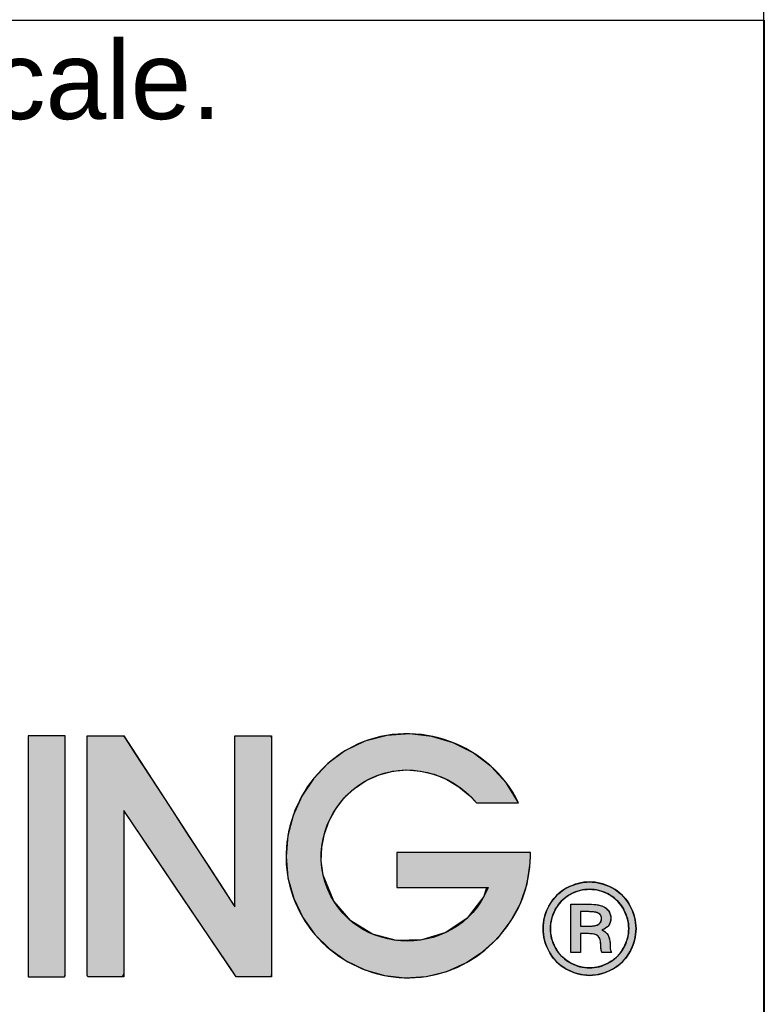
# Model space of a CAD drawing. Header units: inches. Extents: x 0 to 80.9, y 0 to 59.8.
# Tile 8 of 11: x 76.8 to 80, y 3.7 to 8. Entities that reach past the tile are written whole.
import ezdxf

# ---------------------------------------------------------------- set-up
doc = ezdxf.new("R2010")
doc.units = ezdxf.units.IN
doc.header["$MEASUREMENT"] = 0
doc.layers.add('Default', color=7, linetype='Continuous')
doc.layers.add('Layer_1', color=7, linetype='Continuous')

# ---------------------------------------------------------------- blocks, each defined once
blk = doc.blocks.new('block_2')
at = {"layer": 'Default', "linetype": 'Continuous'}
for points in [[(0.75986, 0.22347), (0.75952, 0.22347), (0.75855, 0.22347), (0.75703, 0.22347), (0.75506, 0.22347), (0.75272, 0.22347), (0.75009, 0.22347), (0.74727, 0.22347), (0.74432, 0.22347), (0.74135, 0.22347), (0.73844, 0.22347), (0.73567, 0.22347), (0.73313, 0.22347), (0.7309, 0.22347), (0.72907, 0.22347), (0.72773, 0.22347), (0.72696, 0.22347), (0.72681, 0.22321), (0.72681, 0.21955), (0.72681, 0.21198), (0.72681, 0.20106), (0.72681, 0.18734), (0.72681, 0.17139), (0.72681, 0.15376), (0.72681, 0.13502), (0.72681, 0.11571), (0.72681, 0.09641), (0.72681, 0.07766), (0.72681, 0.06004), (0.72681, 0.04409), (0.72681, 0.03037), (0.72681, 0.01944), (0.72681, 0.01187), (0.72681, 0.00821), (0.72811, 0.00795), (0.73007, 0.00795), (0.73203, 0.00795), (0.734, 0.00795), (0.73596, 0.00795), (0.73792, 0.00795), (0.73988, 0.00795), (0.74184, 0.00795), (0.7438, 0.00795), (0.74576, 0.00795), (0.74772, 0.00795), (0.74968, 0.00795), (0.75164, 0.00795), (0.75361, 0.00795), (0.75557, 0.00795), (0.75753, 0.00795), (0.75949, 0.00795), (0.75963, 0.00806), (0.75974, 0.00834), (0.75982, 0.00879), (0.75989, 0.00937), (0.75993, 0.01007), (0.75996, 0.01085), (0.75998, 0.01171), (0.75998, 0.0126), (0.75998, 0.01352), (0.75997, 0.01443), (0.75995, 0.01531), (0.75993, 0.01614), (0.75991, 0.01689), (0.75989, 0.01755), (0.75987, 0.01808), (0.75986, 0.01846), (0.75986, 0.02007), (0.75986, 0.02442), (0.75986, 0.02876), (0.75986, 0.03311), (0.75986, 0.03745), (0.75986, 0.0418), (0.75986, 0.04614), (0.75986, 0.05049), (0.75986, 0.05483), (0.75986, 0.05918), (0.75986, 0.06352), (0.75986, 0.06787), (0.75986, 0.07222), (0.75986, 0.07656), (0.75986, 0.08091), (0.75986, 0.08525), (0.75986, 0.0896), (0.75986, 0.09634), (0.75986, 0.10429), (0.75986, 0.11223), (0.75986, 0.12018), (0.75986, 0.12812), (0.75986, 0.13607), (0.75986, 0.14401), (0.75986, 0.15196), (0.75986, 0.1599), (0.75986, 0.16785), (0.75986, 0.17579), (0.75986, 0.18374), (0.75986, 0.19168), (0.75986, 0.19963), (0.75986, 0.20758), (0.75986, 0.21552)], [(0.77977, 0.22347), (0.77977, 0.20757), (0.77977, 0.19168), (0.77977, 0.17579), (0.77977, 0.1599), (0.77977, 0.144), (0.77977, 0.12811), (0.77977, 0.11222), (0.77977, 0.09633), (0.77977, 0.08524), (0.77977, 0.07655), (0.77977, 0.06786), (0.77977, 0.05917), (0.77977, 0.05048), (0.77977, 0.04179), (0.77977, 0.03309), (0.77977, 0.0244), (0.77977, 0.01844), (0.77975, 0.01753), (0.77971, 0.01613), (0.77967, 0.01442), (0.77966, 0.01259), (0.77969, 0.01084), (0.77976, 0.00935), (0.77991, 0.00832), (0.78015, 0.00793), (0.78401, 0.00793), (0.78787, 0.00793), (0.79172, 0.00793), (0.79558, 0.00793), (0.79944, 0.00793), (0.8033, 0.00793), (0.80716, 0.00793), (0.81102, 0.00793), (0.81231, 0.01064), (0.81231, 0.02342), (0.81231, 0.04392), (0.81231, 0.06906), (0.81231, 0.09574), (0.81231, 0.12087), (0.81231, 0.14137), (0.81231, 0.15415), (0.81278, 0.15616), (0.81922, 0.14664), (0.83157, 0.12837), (0.84775, 0.10444), (0.86566, 0.07793), (0.88323, 0.05194), (0.89837, 0.02955), (0.90898, 0.01385), (0.91298, 0.00793), (0.91423, 0.00793), (0.91755, 0.00793), (0.92228, 0.00793), (0.92777, 0.00793), (0.93338, 0.00793), (0.93844, 0.00793), (0.9423, 0.00793), (0.94431, 0.00793), (0.94446, 0.01185), (0.94446, 0.03035), (0.94446, 0.06002), (0.94446, 0.0964), (0.94446, 0.13501), (0.94446, 0.17138), (0.94446, 0.20105), (0.94446, 0.21955), (0.94431, 0.22347), (0.94222, 0.22347), (0.93823, 0.22347), (0.933, 0.22347), (0.92721, 0.22347), (0.92152, 0.22347), (0.91663, 0.22347), (0.9132, 0.22347), (0.91191, 0.22347), (0.91191, 0.21738), (0.91191, 0.20124), (0.91191, 0.17823), (0.91191, 0.1515), (0.91191, 0.12425), (0.91191, 0.09964), (0.91191, 0.08086), (0.91191, 0.07107), (0.9101, 0.07314), (0.90155, 0.08628), (0.88784, 0.10736), (0.87103, 0.1332), (0.85319, 0.16063), (0.83638, 0.18647), (0.82267, 0.20755), (0.81412, 0.22069), (0.81216, 0.22347), (0.81008, 0.22347), (0.80609, 0.22347), (0.80086, 0.22347), (0.79507, 0.22347), (0.78939, 0.22347), (0.78449, 0.22347), (0.78106, 0.22347)], [(1.05664, 0.1191), (1.05664, 0.11785), (1.05664, 0.11454), (1.05664, 0.10981), (1.05664, 0.10432), (1.05664, 0.09872), (1.05664, 0.09367), (1.05664, 0.08981), (1.05664, 0.0878), (1.05813, 0.08765), (1.06515, 0.08765), (1.07641, 0.08765), (1.09021, 0.08765), (1.10487, 0.08765), (1.11867, 0.08765), (1.12993, 0.08765), (1.13695, 0.08765), (1.13468, 0.07977), (1.11976, 0.06043), (1.10067, 0.04748), (1.07905, 0.04085), (1.05656, 0.04042), (1.03485, 0.0461), (1.01558, 0.05781), (1.00038, 0.07543), (0.99093, 0.09888), (0.98916, 0.11143), (0.98953, 0.12386), (0.99189, 0.13596), (0.99612, 0.14749), (1.00209, 0.15824), (1.00967, 0.16796), (1.01873, 0.17643), (1.02914, 0.18342), (1.04089, 0.18874), (1.05318, 0.19192), (1.06561, 0.19297), (1.07796, 0.192), (1.09002, 0.18911), (1.10154, 0.18439), (1.11231, 0.17795), (1.1221, 0.16989), (1.12815, 0.16367), (1.13056, 0.16367), (1.13519, 0.16367), (1.14126, 0.16367), (1.14798, 0.16367), (1.15457, 0.16367), (1.16025, 0.16367), (1.16423, 0.16367), (1.16573, 0.16367), (1.15485, 0.18125), (1.14111, 0.19619), (1.12504, 0.20828), (1.10717, 0.21732), (1.08801, 0.22308), (1.06811, 0.22537), (1.04797, 0.22397), (1.02813, 0.21868), (1.01026, 0.20998), (0.99496, 0.19866), (0.98202, 0.18501), (0.97163, 0.16944), (0.96398, 0.15238), (0.95925, 0.13425), (0.95763, 0.11549), (0.95931, 0.09652), (0.96443, 0.07793), (0.97257, 0.06094), (0.98337, 0.04584), (0.99645, 0.03286), (1.01143, 0.02225), (1.02796, 0.01424), (1.04567, 0.00907), (1.06417, 0.00698), (1.08312, 0.00819), (1.10143, 0.01272), (1.11844, 0.02023), (1.13382, 0.03039), (1.14729, 0.04288), (1.15855, 0.05738), (1.16729, 0.07354), (1.17321, 0.09107), (1.17602, 0.10962), (1.17622, 0.11603), (1.17622, 0.1163), (1.17622, 0.11673), (1.17622, 0.11726), (1.17622, 0.11782), (1.17622, 0.11834), (1.17622, 0.11877), (1.17622, 0.11904), (1.17566, 0.1191), (1.16801, 0.1191), (1.15334, 0.1191), (1.13413, 0.1191), (1.11284, 0.1191), (1.09197, 0.1191), (1.074, 0.1191), (1.06139, 0.1191)]]:
    blk.add_hatch(color=7, dxfattribs=at).paths.add_polyline_path(points)
at = {"layer": 'Default', "color": 7, "linetype": 'Continuous'}
for points in [[(0.75986, 0.22347), (0.75952, 0.22347), (0.75855, 0.22347), (0.75703, 0.22347), (0.75506, 0.22347), (0.75272, 0.22347), (0.75009, 0.22347), (0.74727, 0.22347), (0.74432, 0.22347), (0.74135, 0.22347), (0.73844, 0.22347), (0.73567, 0.22347), (0.73313, 0.22347), (0.7309, 0.22347), (0.72907, 0.22347), (0.72773, 0.22347), (0.72696, 0.22347), (0.72681, 0.22321), (0.72681, 0.21955), (0.72681, 0.21198), (0.72681, 0.20106), (0.72681, 0.18734), (0.72681, 0.17139), (0.72681, 0.15376), (0.72681, 0.13502), (0.72681, 0.11571), (0.72681, 0.09641), (0.72681, 0.07766), (0.72681, 0.06004), (0.72681, 0.04409), (0.72681, 0.03037), (0.72681, 0.01944), (0.72681, 0.01187), (0.72681, 0.00821), (0.72811, 0.00795), (0.73007, 0.00795), (0.73203, 0.00795), (0.734, 0.00795), (0.73596, 0.00795), (0.73792, 0.00795), (0.73988, 0.00795), (0.74184, 0.00795), (0.7438, 0.00795), (0.74576, 0.00795), (0.74772, 0.00795), (0.74968, 0.00795), (0.75164, 0.00795), (0.75361, 0.00795), (0.75557, 0.00795), (0.75753, 0.00795), (0.75949, 0.00795), (0.75963, 0.00806), (0.75974, 0.00834), (0.75982, 0.00879), (0.75989, 0.00937), (0.75993, 0.01007), (0.75996, 0.01085), (0.75998, 0.01171), (0.75998, 0.0126), (0.75998, 0.01352), (0.75997, 0.01443), (0.75995, 0.01531), (0.75993, 0.01614), (0.75991, 0.01689), (0.75989, 0.01755), (0.75987, 0.01808), (0.75986, 0.01846), (0.75986, 0.02007), (0.75986, 0.02442), (0.75986, 0.02876), (0.75986, 0.03311), (0.75986, 0.03745), (0.75986, 0.0418), (0.75986, 0.04614), (0.75986, 0.05049), (0.75986, 0.05483), (0.75986, 0.05918), (0.75986, 0.06352), (0.75986, 0.06787), (0.75986, 0.07222), (0.75986, 0.07656), (0.75986, 0.08091), (0.75986, 0.08525), (0.75986, 0.0896), (0.75986, 0.09634), (0.75986, 0.10429), (0.75986, 0.11223), (0.75986, 0.12018), (0.75986, 0.12812), (0.75986, 0.13607), (0.75986, 0.14401), (0.75986, 0.15196), (0.75986, 0.1599), (0.75986, 0.16785), (0.75986, 0.17579), (0.75986, 0.18374), (0.75986, 0.19168), (0.75986, 0.19963), (0.75986, 0.20758), (0.75986, 0.21552), (0.75986, 0.22347)], [(0.77977, 0.22347), (0.78106, 0.22347), (0.78449, 0.22347), (0.78939, 0.22347), (0.79507, 0.22347), (0.80086, 0.22347), (0.80609, 0.22347), (0.81008, 0.22347), (0.81216, 0.22347), (0.81412, 0.22069), (0.82267, 0.20755), (0.83638, 0.18647), (0.85319, 0.16063), (0.87103, 0.1332), (0.88784, 0.10736), (0.90155, 0.08628), (0.9101, 0.07314), (0.91191, 0.07107), (0.91191, 0.08086), (0.91191, 0.09964), (0.91191, 0.12425), (0.91191, 0.1515), (0.91191, 0.17823), (0.91191, 0.20124), (0.91191, 0.21738), (0.91191, 0.22347), (0.9132, 0.22347), (0.91663, 0.22347), (0.92152, 0.22347), (0.92721, 0.22347), (0.933, 0.22347), (0.93823, 0.22347), (0.94222, 0.22347), (0.94431, 0.22347), (0.94446, 0.21955), (0.94446, 0.20105), (0.94446, 0.17138), (0.94446, 0.13501), (0.94446, 0.0964), (0.94446, 0.06002), (0.94446, 0.03035), (0.94446, 0.01185), (0.94431, 0.00793), (0.9423, 0.00793), (0.93844, 0.00793), (0.93338, 0.00793), (0.92777, 0.00793), (0.92228, 0.00793), (0.91755, 0.00793), (0.91423, 0.00793), (0.91298, 0.00793), (0.90898, 0.01385), (0.89837, 0.02955), (0.88323, 0.05194), (0.86566, 0.07793), (0.84775, 0.10444), (0.83157, 0.12837), (0.81922, 0.14664), (0.81278, 0.15616), (0.81231, 0.15415), (0.81231, 0.14137), (0.81231, 0.12087), (0.81231, 0.09574), (0.81231, 0.06906), (0.81231, 0.04392), (0.81231, 0.02342), (0.81231, 0.01064), (0.81102, 0.00793), (0.80716, 0.00793), (0.8033, 0.00793), (0.79944, 0.00793), (0.79558, 0.00793), (0.79172, 0.00793), (0.78787, 0.00793), (0.78401, 0.00793), (0.78015, 0.00793), (0.77991, 0.00832), (0.77976, 0.00935), (0.77969, 0.01084), (0.77966, 0.01259), (0.77967, 0.01442), (0.77971, 0.01613), (0.77975, 0.01753), (0.77977, 0.01844), (0.77977, 0.0244), (0.77977, 0.03309), (0.77977, 0.04179), (0.77977, 0.05048), (0.77977, 0.05917), (0.77977, 0.06786), (0.77977, 0.07655), (0.77977, 0.08524), (0.77977, 0.09633), (0.77977, 0.11222), (0.77977, 0.12811), (0.77977, 0.144), (0.77977, 0.1599), (0.77977, 0.17579), (0.77977, 0.19168), (0.77977, 0.20757), (0.77977, 0.22347)], [(1.05664, 0.1191), (1.05664, 0.11785), (1.05664, 0.11454), (1.05664, 0.10981), (1.05664, 0.10432), (1.05664, 0.09872), (1.05664, 0.09367), (1.05664, 0.08981), (1.05664, 0.0878), (1.05813, 0.08765), (1.06515, 0.08765), (1.07641, 0.08765), (1.09021, 0.08765), (1.10487, 0.08765), (1.11867, 0.08765), (1.12993, 0.08765), (1.13695, 0.08765), (1.13468, 0.07977), (1.11976, 0.06043), (1.10067, 0.04748), (1.07905, 0.04085), (1.05656, 0.04042), (1.03485, 0.0461), (1.01558, 0.05781), (1.00038, 0.07543), (0.99093, 0.09888), (0.98916, 0.11143), (0.98953, 0.12386), (0.99189, 0.13596), (0.99612, 0.14749), (1.00209, 0.15824), (1.00967, 0.16796), (1.01873, 0.17643), (1.02914, 0.18342), (1.04089, 0.18874), (1.05318, 0.19192), (1.06561, 0.19297), (1.07796, 0.192), (1.09002, 0.18911), (1.10154, 0.18439), (1.11231, 0.17795), (1.1221, 0.16989), (1.12815, 0.16367), (1.13056, 0.16367), (1.13519, 0.16367), (1.14126, 0.16367), (1.14798, 0.16367), (1.15457, 0.16367), (1.16025, 0.16367), (1.16423, 0.16367), (1.16573, 0.16367), (1.15485, 0.18125), (1.14111, 0.19619), (1.12504, 0.20828), (1.10717, 0.21732), (1.08801, 0.22308), (1.06811, 0.22537), (1.04797, 0.22397), (1.02813, 0.21868), (1.01026, 0.20998), (0.99496, 0.19866), (0.98202, 0.18501), (0.97163, 0.16944), (0.96398, 0.15238), (0.95925, 0.13425), (0.95763, 0.11549), (0.95931, 0.09652), (0.96443, 0.07793), (0.97257, 0.06094), (0.98337, 0.04584), (0.99645, 0.03286), (1.01143, 0.02225), (1.02796, 0.01424), (1.04567, 0.00907), (1.06417, 0.00698), (1.08312, 0.00819), (1.10143, 0.01272), (1.11844, 0.02023), (1.13382, 0.03039), (1.14729, 0.04288), (1.15855, 0.05738), (1.16729, 0.07354), (1.17321, 0.09107), (1.17602, 0.10962), (1.17622, 0.11603), (1.17622, 0.1163), (1.17622, 0.11673), (1.17622, 0.11726), (1.17622, 0.11782), (1.17622, 0.11834), (1.17622, 0.11877), (1.17622, 0.11904), (1.17566, 0.1191), (1.16801, 0.1191), (1.15334, 0.1191), (1.13413, 0.1191), (1.11284, 0.1191), (1.09197, 0.1191), (1.074, 0.1191), (1.06139, 0.1191), (1.05664, 0.1191)]]:
    blk.add_lwpolyline(points, close=True, dxfattribs=at)
for points, knots in [([(1.16573, 0.16367), (1.13995, 0.21598), (1.07505, 0.24015), (1.02167, 0.21601), (0.97218, 0.19362), (0.94634, 0.1359), (0.96236, 0.08397), (0.97812, 0.03287), (1.03023, 0), (1.08312, 0.00819), (1.13555, 0.01634), (1.17622, 0.06272), (1.17622, 0.11597)], [0, 0, 0, 0, 0.25, 0.25, 0.25, 0.5, 0.5, 0.5, 0.75, 0.75, 0.75, 1, 1, 1, 1]), ([(0.72681, 0.00795), (0.7377, 0.00795), (0.74859, 0.00795), (0.75949, 0.00795), (0.76031, 0.00795), (0.75986, 0.01761), (0.75986, 0.01862), (0.75986, 0.04276), (0.75986, 0.06691), (0.75986, 0.09104), (0.75986, 0.13519), (0.75986, 0.17931), (0.75986, 0.22347)], [0, 0, 0, 0, 0.25, 0.25, 0.25, 0.5, 0.5, 0.5, 0.75, 0.75, 0.75, 1, 1, 1, 1]), ([(0.81231, 0.00793), (0.80158, 0.00793), (0.79087, 0.00793), (0.78015, 0.00793), (0.77935, 0.00793), (0.77977, 0.01761), (0.77977, 0.0186), (0.77977, 0.04275), (0.77977, 0.0669), (0.77977, 0.09103), (0.77977, 0.13518), (0.77977, 0.17931), (0.77977, 0.22347)], [0, 0, 0, 0, 0.25, 0.25, 0.25, 0.5, 0.5, 0.5, 0.75, 0.75, 0.75, 1, 1, 1, 1]), ([(1.13844, 0.08765), (1.10997, 0.01892), (1.0077, 0.02574), (0.99093, 0.09888), (0.98295, 0.13366), (1.00111, 0.16984), (1.03289, 0.18538), (1.06578, 0.20146), (1.10471, 0.19096), (1.12797, 0.16367)], [0, 0, 0, 0, 0.333333, 0.333333, 0.333333, 0.666667, 0.666667, 0.666667, 1, 1, 1, 1])]:
    blk.add_open_spline(points, degree=3, knots=knots, dxfattribs=at)
for points in [[(0.75986, 0.22347), (0.75986, 0.22347), (0.72681, 0.22347), (0.72681, 0.22347)], [(0.72681, 0.22347), (0.72681, 0.22347), (0.72681, 0.00795), (0.72681, 0.00795)], [(0.77977, 0.22347), (0.77977, 0.22347), (0.81231, 0.22347), (0.81231, 0.22347)], [(0.81231, 0.22347), (0.81231, 0.22347), (0.91191, 0.07035), (0.91191, 0.07035)], [(0.91191, 0.07035), (0.91191, 0.07035), (0.91191, 0.22347), (0.91191, 0.22347)], [(0.91191, 0.22347), (0.91191, 0.22347), (0.94446, 0.22347), (0.94446, 0.22347)], [(0.94446, 0.22347), (0.94446, 0.22347), (0.94446, 0.00793), (0.94446, 0.00793)], [(1.12797, 0.16367), (1.12797, 0.16367), (1.16573, 0.16367), (1.16573, 0.16367)], [(0.91298, 0.00793), (0.91298, 0.00793), (0.81231, 0.15686), (0.81231, 0.15686)], [(0.81231, 0.15686), (0.81231, 0.15686), (0.81231, 0.00793), (0.81231, 0.00793)], [(1.05664, 0.1191), (1.05664, 0.1191), (1.05664, 0.08765), (1.05664, 0.08765)], [(1.17622, 0.1191), (1.17622, 0.1191), (1.05664, 0.1191), (1.05664, 0.1191)], [(1.17622, 0.11597), (1.17622, 0.11597), (1.17622, 0.1191), (1.17622, 0.1191)], [(1.05664, 0.08765), (1.05664, 0.08765), (1.13844, 0.08765), (1.13844, 0.08765)], [(0.94446, 0.00793), (0.94446, 0.00793), (0.91298, 0.00793), (0.91298, 0.00793)]]:
    blk.add_open_spline(points, degree=3, dxfattribs=at)
blk = doc.blocks.new('block_5')
at = {"layer": 'Layer_1', "linetype": 'Continuous'}
h = blk.add_hatch(color=7, dxfattribs=at)
h.paths.add_polyline_path([(0.04154, 0.08362), (0.03907, 0.08354), (0.0366, 0.08331), (0.03414, 0.08292), (0.0317, 0.08238), (0.02926, 0.08168), (0.02683, 0.08082), (0.02441, 0.07981), (0.022, 0.07865), (0.01964, 0.07733), (0.01739, 0.07588), (0.01527, 0.07429), (0.01328, 0.07257), (0.0114, 0.07072), (0.00966, 0.06873), (0.00804, 0.06661), (0.00654, 0.06435), (0.00517, 0.06196), (0.00396, 0.05953), (0.00291, 0.05707), (0.00202, 0.05459), (0.00129, 0.05208), (0.00073, 0.04955), (0.00032, 0.04699), (0.00008, 0.04441), (0, 0.04181), (0.00008, 0.03923), (0.00032, 0.03668), (0.00071, 0.03415), (0.00127, 0.03165), (0.00198, 0.02917), (0.00285, 0.02671), (0.00388, 0.02428), (0.00507, 0.02187), (0.00641, 0.01951), (0.00788, 0.01727), (0.00947, 0.01516), (0.01119, 0.01317), (0.01305, 0.01131), (0.01503, 0.00957), (0.01713, 0.00796), (0.01937, 0.00648), (0.02173, 0.00512), (0.02413, 0.00392), (0.02656, 0.00288), (0.02902, 0.002), (0.0315, 0.00128), (0.034, 0.00072), (0.03653, 0.00032), (0.03908, 0.00008), (0.04165, 0), (0.0442, 0.00008), (0.04673, 0.00032), (0.04923, 0.00072), (0.05172, 0.00128), (0.05418, 0.002), (0.05662, 0.00288), (0.05905, 0.00392), (0.06145, 0.00512), (0.06381, 0.00648), (0.06604, 0.00796), (0.06816, 0.00957), (0.07014, 0.01131), (0.07199, 0.01317), (0.07372, 0.01516), (0.07532, 0.01727), (0.07679, 0.01951), (0.07813, 0.02187), (0.07932, 0.02428), (0.08034, 0.02671), (0.08121, 0.02917), (0.08193, 0.03165), (0.08248, 0.03415), (0.08288, 0.03668), (0.08312, 0.03923), (0.0832, 0.04181), (0.08312, 0.04441), (0.08287, 0.04699), (0.08247, 0.04955), (0.0819, 0.05208), (0.08117, 0.05459), (0.08028, 0.05707), (0.07923, 0.05953), (0.07802, 0.06196), (0.07666, 0.06435), (0.07517, 0.06661), (0.07355, 0.06873), (0.0718, 0.07072), (0.06993, 0.07257), (0.06793, 0.07429), (0.0658, 0.07588), (0.06354, 0.07733), (0.06117, 0.07865), (0.05876, 0.07981), (0.05634, 0.08082), (0.05391, 0.08168), (0.05146, 0.08238), (0.049, 0.08292), (0.04653, 0.08331), (0.04404, 0.08354)])
h.paths.add_polyline_path([(0.04154, 0.07706), (0.03944, 0.07699), (0.03735, 0.0768), (0.03527, 0.07647), (0.03321, 0.07601), (0.03115, 0.07542), (0.02911, 0.07469), (0.02707, 0.07384), (0.02505, 0.07286), (0.02306, 0.07175), (0.02117, 0.07052), (0.01938, 0.06918), (0.01771, 0.06772), (0.01614, 0.06615), (0.01467, 0.06447), (0.01331, 0.06268), (0.01206, 0.06077), (0.01091, 0.05875), (0.00989, 0.0567), (0.009, 0.05462), (0.00825, 0.05253), (0.00764, 0.05042), (0.00716, 0.04829), (0.00682, 0.04615), (0.00662, 0.04399), (0.00655, 0.04181), (0.00662, 0.03966), (0.00682, 0.03752), (0.00716, 0.0354), (0.00763, 0.0333), (0.00823, 0.03122), (0.00897, 0.02916), (0.00984, 0.02711), (0.01085, 0.02508), (0.01199, 0.02309), (0.01323, 0.0212), (0.01458, 0.01941), (0.01604, 0.01774), (0.0176, 0.01617), (0.01926, 0.01471), (0.02103, 0.01336), (0.0229, 0.01212), (0.02488, 0.01098), (0.0269, 0.00997), (0.02893, 0.0091), (0.03099, 0.00836), (0.03306, 0.00775), (0.03515, 0.00728), (0.03727, 0.00694), (0.0394, 0.00674), (0.04154, 0.00667), (0.04372, 0.00674), (0.04587, 0.00694), (0.04799, 0.00728), (0.0501, 0.00775), (0.05218, 0.00836), (0.05424, 0.0091), (0.05629, 0.00997), (0.05831, 0.01098), (0.06028, 0.01212), (0.06216, 0.01336), (0.06393, 0.01471), (0.06559, 0.01617), (0.06715, 0.01774), (0.06861, 0.01941), (0.06996, 0.0212), (0.0712, 0.02309), (0.07233, 0.02508), (0.07334, 0.02711), (0.07422, 0.02916), (0.07496, 0.03122), (0.07557, 0.0333), (0.07604, 0.0354), (0.07638, 0.03752), (0.07658, 0.03966), (0.07665, 0.04181), (0.07658, 0.04399), (0.07637, 0.04615), (0.07603, 0.04829), (0.07555, 0.05042), (0.07494, 0.05253), (0.07419, 0.05462), (0.0733, 0.0567), (0.07228, 0.05875), (0.07113, 0.06077), (0.06988, 0.06268), (0.06852, 0.06447), (0.06705, 0.06615), (0.06548, 0.06772), (0.0638, 0.06918), (0.06202, 0.07052), (0.06013, 0.07175), (0.05814, 0.07286), (0.05611, 0.07384), (0.05407, 0.07469), (0.05202, 0.07542), (0.04995, 0.07601), (0.04787, 0.07647), (0.04577, 0.0768), (0.04367, 0.07699)])
h = blk.add_hatch(color=7, dxfattribs=at)
h.paths.add_polyline_path([(0.025, 0.06371), (0.025, 0.06001), (0.025, 0.05094), (0.025, 0.0395), (0.025, 0.02874), (0.025, 0.02168), (0.02515, 0.02047), (0.02641, 0.02047), (0.02846, 0.02047), (0.0307, 0.02047), (0.03256, 0.02047), (0.03342, 0.02047), (0.03343, 0.02163), (0.03343, 0.025), (0.03343, 0.02942), (0.03343, 0.03372), (0.03343, 0.0367), (0.03349, 0.03737), (0.03427, 0.03737), (0.03563, 0.03737), (0.03717, 0.03737), (0.03848, 0.03737), (0.03917, 0.03737), (0.04078, 0.03735), (0.04261, 0.03726), (0.0442, 0.03712), (0.04557, 0.0369), (0.04671, 0.03663), (0.04761, 0.03628), (0.04834, 0.03587), (0.049, 0.0354), (0.04957, 0.03487), (0.05006, 0.03427), (0.05047, 0.0336), (0.05081, 0.03283), (0.0511, 0.03182), (0.05133, 0.03057), (0.05152, 0.02907), (0.05167, 0.02733), (0.05176, 0.02546), (0.0518, 0.02438), (0.0519, 0.02337), (0.05207, 0.02244), (0.0523, 0.02158), (0.05259, 0.02079), (0.05298, 0.02047), (0.05436, 0.02047), (0.05647, 0.02047), (0.0587, 0.02047), (0.06048, 0.02047), (0.0612, 0.02047), (0.06097, 0.02101), (0.06077, 0.02152), (0.06061, 0.022), (0.06047, 0.02245), (0.06036, 0.02286), (0.06028, 0.02326), (0.06021, 0.02373), (0.06015, 0.02432), (0.06012, 0.025), (0.06009, 0.0258), (0.06009, 0.02669), (0.06001, 0.02865), (0.05981, 0.03055), (0.0595, 0.03228), (0.05908, 0.03382), (0.05856, 0.03517), (0.05792, 0.03634), (0.05717, 0.0374), (0.0563, 0.03835), (0.05532, 0.03919), (0.05423, 0.03993), (0.05303, 0.04057), (0.05386, 0.04112), (0.05516, 0.04174), (0.05631, 0.04244), (0.05732, 0.0432), (0.05819, 0.04405), (0.05892, 0.04497), (0.0595, 0.04596), (0.05996, 0.04702), (0.0603, 0.04815), (0.06052, 0.04934), (0.06062, 0.05061), (0.06055, 0.05253), (0.06013, 0.0546), (0.05935, 0.05651), (0.05822, 0.05824), (0.05672, 0.0598), (0.05492, 0.06115), (0.05318, 0.062), (0.05106, 0.06269), (0.04858, 0.0632), (0.04573, 0.06353), (0.04252, 0.0637), (0.04053, 0.06371), (0.03792, 0.06371), (0.03394, 0.06371), (0.02972, 0.06371), (0.02636, 0.06371)])
h.paths.add_polyline_path([(0.03343, 0.04403), (0.03353, 0.04403), (0.03382, 0.04403), (0.03425, 0.04403), (0.03481, 0.04403), (0.03547, 0.04403), (0.03618, 0.04403), (0.03693, 0.04403), (0.03769, 0.04403), (0.03842, 0.04403), (0.03909, 0.04403), (0.03968, 0.04403), (0.04015, 0.04403), (0.04048, 0.04403), (0.04064, 0.04403), (0.04131, 0.04404), (0.04221, 0.04406), (0.04306, 0.0441), (0.04387, 0.04416), (0.04464, 0.04423), (0.04537, 0.04433), (0.04606, 0.04444), (0.0467, 0.04457), (0.0473, 0.04472), (0.04786, 0.04489), (0.04838, 0.04507), (0.04885, 0.04527), (0.04928, 0.04549), (0.04967, 0.04573), (0.05002, 0.04598), (0.05033, 0.04625), (0.05063, 0.04653), (0.0509, 0.04682), (0.05115, 0.04712), (0.05137, 0.04743), (0.05157, 0.04776), (0.05175, 0.04809), (0.0519, 0.04844), (0.05203, 0.0488), (0.05213, 0.04917), (0.05221, 0.04955), (0.05227, 0.04994), (0.0523, 0.05035), (0.05231, 0.05077), (0.0523, 0.05118), (0.05226, 0.05158), (0.0522, 0.05196), (0.05212, 0.05234), (0.05202, 0.0527), (0.05189, 0.05304), (0.05174, 0.05338), (0.05157, 0.0537), (0.05138, 0.054), (0.05117, 0.0543), (0.05093, 0.05458), (0.05067, 0.05484), (0.05039, 0.0551), (0.05008, 0.05534), (0.04974, 0.05557), (0.04936, 0.05578), (0.04892, 0.05598), (0.04844, 0.05615), (0.0479, 0.05632), (0.04732, 0.05646), (0.04668, 0.05659), (0.046, 0.05671), (0.04527, 0.0568), (0.04448, 0.05688), (0.04365, 0.05695), (0.04277, 0.05699), (0.04184, 0.05702), (0.04085, 0.05704), (0.04039, 0.05704), (0.04018, 0.05704), (0.03982, 0.05704), (0.03933, 0.05704), (0.03873, 0.05704), (0.03806, 0.05704), (0.03734, 0.05704), (0.03661, 0.05704), (0.03589, 0.05704), (0.03521, 0.05704), (0.0346, 0.05704), (0.03409, 0.05704), (0.03371, 0.05704), (0.03348, 0.05704), (0.03343, 0.05703), (0.03343, 0.05674), (0.03343, 0.05615), (0.03343, 0.05529), (0.03343, 0.05423), (0.03343, 0.05302), (0.03343, 0.0517), (0.03343, 0.05034), (0.03343, 0.04899), (0.03343, 0.0477), (0.03343, 0.04652), (0.03343, 0.04551), (0.03343, 0.04473), (0.03343, 0.04422)])
at = {"layer": 'Layer_1', "color": 7, "linetype": 'Continuous'}
for points in [[(0.04154, 0.08362), (0.04404, 0.08354), (0.04653, 0.08331), (0.049, 0.08292), (0.05146, 0.08238), (0.05391, 0.08168), (0.05634, 0.08082), (0.05876, 0.07981), (0.06117, 0.07865), (0.06354, 0.07733), (0.0658, 0.07588), (0.06793, 0.07429), (0.06993, 0.07257), (0.0718, 0.07072), (0.07355, 0.06873), (0.07517, 0.06661), (0.07666, 0.06435), (0.07802, 0.06196), (0.07923, 0.05953), (0.08028, 0.05707), (0.08117, 0.05459), (0.0819, 0.05208), (0.08247, 0.04955), (0.08287, 0.04699), (0.08312, 0.04441), (0.0832, 0.04181), (0.08312, 0.03923), (0.08288, 0.03668), (0.08248, 0.03415), (0.08193, 0.03165), (0.08121, 0.02917), (0.08034, 0.02671), (0.07932, 0.02428), (0.07813, 0.02187), (0.07679, 0.01951), (0.07532, 0.01727), (0.07372, 0.01516), (0.07199, 0.01317), (0.07014, 0.01131), (0.06816, 0.00957), (0.06604, 0.00796), (0.06381, 0.00648), (0.06145, 0.00512), (0.05905, 0.00392), (0.05662, 0.00288), (0.05418, 0.002), (0.05172, 0.00128), (0.04923, 0.00072), (0.04673, 0.00032), (0.0442, 0.00008), (0.04165, 0), (0.03908, 0.00008), (0.03653, 0.00032), (0.034, 0.00072), (0.0315, 0.00128), (0.02902, 0.002), (0.02656, 0.00288), (0.02413, 0.00392), (0.02173, 0.00512), (0.01937, 0.00648), (0.01713, 0.00796), (0.01503, 0.00957), (0.01305, 0.01131), (0.01119, 0.01317), (0.00947, 0.01516), (0.00788, 0.01727), (0.00641, 0.01951), (0.00507, 0.02187), (0.00388, 0.02428), (0.00285, 0.02671), (0.00198, 0.02917), (0.00127, 0.03165), (0.00071, 0.03415), (0.00032, 0.03668), (0.00008, 0.03923), (0, 0.04181), (0.00008, 0.04441), (0.00032, 0.04699), (0.00073, 0.04955), (0.00129, 0.05208), (0.00202, 0.05459), (0.00291, 0.05707), (0.00396, 0.05953), (0.00517, 0.06196), (0.00654, 0.06435), (0.00804, 0.06661), (0.00966, 0.06873), (0.0114, 0.07072), (0.01328, 0.07257), (0.01527, 0.07429), (0.01739, 0.07588), (0.01964, 0.07733), (0.022, 0.07865), (0.02441, 0.07981), (0.02683, 0.08082), (0.02926, 0.08168), (0.0317, 0.08238), (0.03414, 0.08292), (0.0366, 0.08331), (0.03907, 0.08354), (0.04154, 0.08362)], [(0.04154, 0.07706), (0.03944, 0.07699), (0.03735, 0.0768), (0.03527, 0.07647), (0.03321, 0.07601), (0.03115, 0.07542), (0.02911, 0.07469), (0.02707, 0.07384), (0.02505, 0.07286), (0.02306, 0.07175), (0.02117, 0.07052), (0.01938, 0.06918), (0.01771, 0.06772), (0.01614, 0.06615), (0.01467, 0.06447), (0.01331, 0.06268), (0.01206, 0.06077), (0.01091, 0.05875), (0.00989, 0.0567), (0.009, 0.05462), (0.00825, 0.05253), (0.00764, 0.05042), (0.00716, 0.04829), (0.00682, 0.04615), (0.00662, 0.04399), (0.00655, 0.04181), (0.00662, 0.03966), (0.00682, 0.03752), (0.00716, 0.0354), (0.00763, 0.0333), (0.00823, 0.03122), (0.00897, 0.02916), (0.00984, 0.02711), (0.01085, 0.02508), (0.01199, 0.02309), (0.01323, 0.0212), (0.01458, 0.01941), (0.01604, 0.01774), (0.0176, 0.01617), (0.01926, 0.01471), (0.02103, 0.01336), (0.0229, 0.01212), (0.02488, 0.01098), (0.0269, 0.00997), (0.02893, 0.0091), (0.03099, 0.00836), (0.03306, 0.00775), (0.03515, 0.00728), (0.03727, 0.00694), (0.0394, 0.00674), (0.04154, 0.00667), (0.04372, 0.00674), (0.04587, 0.00694), (0.04799, 0.00728), (0.0501, 0.00775), (0.05218, 0.00836), (0.05424, 0.0091), (0.05629, 0.00997), (0.05831, 0.01098), (0.06028, 0.01212), (0.06216, 0.01336), (0.06393, 0.01471), (0.06559, 0.01617), (0.06715, 0.01774), (0.06861, 0.01941), (0.06996, 0.0212), (0.0712, 0.02309), (0.07233, 0.02508), (0.07334, 0.02711), (0.07422, 0.02916), (0.07496, 0.03122), (0.07557, 0.0333), (0.07604, 0.0354), (0.07638, 0.03752), (0.07658, 0.03966), (0.07665, 0.04181), (0.07658, 0.04399), (0.07637, 0.04615), (0.07603, 0.04829), (0.07555, 0.05042), (0.07494, 0.05253), (0.07419, 0.05462), (0.0733, 0.0567), (0.07228, 0.05875), (0.07113, 0.06077), (0.06988, 0.06268), (0.06852, 0.06447), (0.06705, 0.06615), (0.06548, 0.06772), (0.0638, 0.06918), (0.06202, 0.07052), (0.06013, 0.07175), (0.05814, 0.07286), (0.05611, 0.07384), (0.05407, 0.07469), (0.05202, 0.07542), (0.04995, 0.07601), (0.04787, 0.07647), (0.04577, 0.0768), (0.04367, 0.07699), (0.04154, 0.07706)], [(0.025, 0.06371), (0.02636, 0.06371), (0.02972, 0.06371), (0.03394, 0.06371), (0.03792, 0.06371), (0.04053, 0.06371), (0.04252, 0.0637), (0.04573, 0.06353), (0.04858, 0.0632), (0.05106, 0.06269), (0.05318, 0.062), (0.05492, 0.06115), (0.05672, 0.0598), (0.05822, 0.05824), (0.05935, 0.05651), (0.06013, 0.0546), (0.06055, 0.05253), (0.06062, 0.05061), (0.06052, 0.04934), (0.0603, 0.04815), (0.05996, 0.04702), (0.0595, 0.04596), (0.05892, 0.04497), (0.05819, 0.04405), (0.05732, 0.0432), (0.05631, 0.04244), (0.05516, 0.04174), (0.05386, 0.04112), (0.05303, 0.04057), (0.05423, 0.03993), (0.05532, 0.03919), (0.0563, 0.03835), (0.05717, 0.0374), (0.05792, 0.03634), (0.05856, 0.03517), (0.05908, 0.03382), (0.0595, 0.03228), (0.05981, 0.03055), (0.06001, 0.02865), (0.06009, 0.02669), (0.06009, 0.0258), (0.06012, 0.025), (0.06015, 0.02432), (0.06021, 0.02373), (0.06028, 0.02326), (0.06036, 0.02286), (0.06047, 0.02245), (0.06061, 0.022), (0.06077, 0.02152), (0.06097, 0.02101), (0.0612, 0.02047), (0.06048, 0.02047), (0.0587, 0.02047), (0.05647, 0.02047), (0.05436, 0.02047), (0.05298, 0.02047), (0.05259, 0.02079), (0.0523, 0.02158), (0.05207, 0.02244), (0.0519, 0.02337), (0.0518, 0.02438), (0.05176, 0.02546), (0.05167, 0.02733), (0.05152, 0.02907), (0.05133, 0.03057), (0.0511, 0.03182), (0.05081, 0.03283), (0.05047, 0.0336), (0.05006, 0.03427), (0.04957, 0.03487), (0.049, 0.0354), (0.04834, 0.03587), (0.04761, 0.03628), (0.04671, 0.03663), (0.04557, 0.0369), (0.0442, 0.03712), (0.04261, 0.03726), (0.04078, 0.03735), (0.03917, 0.03737), (0.03848, 0.03737), (0.03717, 0.03737), (0.03563, 0.03737), (0.03427, 0.03737), (0.03349, 0.03737), (0.03343, 0.0367), (0.03343, 0.03372), (0.03343, 0.02942), (0.03343, 0.025), (0.03343, 0.02163), (0.03342, 0.02047), (0.03256, 0.02047), (0.0307, 0.02047), (0.02846, 0.02047), (0.02641, 0.02047), (0.02515, 0.02047), (0.025, 0.02168), (0.025, 0.02874), (0.025, 0.0395), (0.025, 0.05094), (0.025, 0.06001), (0.025, 0.06371)], [(0.03343, 0.04403), (0.03353, 0.04403), (0.03382, 0.04403), (0.03425, 0.04403), (0.03481, 0.04403), (0.03547, 0.04403), (0.03618, 0.04403), (0.03693, 0.04403), (0.03769, 0.04403), (0.03842, 0.04403), (0.03909, 0.04403), (0.03968, 0.04403), (0.04015, 0.04403), (0.04048, 0.04403), (0.04064, 0.04403), (0.04131, 0.04404), (0.04221, 0.04406), (0.04306, 0.0441), (0.04387, 0.04416), (0.04464, 0.04423), (0.04537, 0.04433), (0.04606, 0.04444), (0.0467, 0.04457), (0.0473, 0.04472), (0.04786, 0.04489), (0.04838, 0.04507), (0.04885, 0.04527), (0.04928, 0.04549), (0.04967, 0.04573), (0.05002, 0.04598), (0.05033, 0.04625), (0.05063, 0.04653), (0.0509, 0.04682), (0.05115, 0.04712), (0.05137, 0.04743), (0.05157, 0.04776), (0.05175, 0.04809), (0.0519, 0.04844), (0.05203, 0.0488), (0.05213, 0.04917), (0.05221, 0.04955), (0.05227, 0.04994), (0.0523, 0.05035), (0.05231, 0.05077), (0.0523, 0.05118), (0.05226, 0.05158), (0.0522, 0.05196), (0.05212, 0.05234), (0.05202, 0.0527), (0.05189, 0.05304), (0.05174, 0.05338), (0.05157, 0.0537), (0.05138, 0.054), (0.05117, 0.0543), (0.05093, 0.05458), (0.05067, 0.05484), (0.05039, 0.0551), (0.05008, 0.05534), (0.04974, 0.05557), (0.04936, 0.05578), (0.04892, 0.05598), (0.04844, 0.05615), (0.0479, 0.05632), (0.04732, 0.05646), (0.04668, 0.05659), (0.046, 0.05671), (0.04527, 0.0568), (0.04448, 0.05688), (0.04365, 0.05695), (0.04277, 0.05699), (0.04184, 0.05702), (0.04085, 0.05704), (0.04039, 0.05704), (0.04018, 0.05704), (0.03982, 0.05704), (0.03933, 0.05704), (0.03873, 0.05704), (0.03806, 0.05704), (0.03734, 0.05704), (0.03661, 0.05704), (0.03589, 0.05704), (0.03521, 0.05704), (0.0346, 0.05704), (0.03409, 0.05704), (0.03371, 0.05704), (0.03348, 0.05704), (0.03343, 0.05703), (0.03343, 0.05674), (0.03343, 0.05615), (0.03343, 0.05529), (0.03343, 0.05423), (0.03343, 0.05302), (0.03343, 0.0517), (0.03343, 0.05034), (0.03343, 0.04899), (0.03343, 0.0477), (0.03343, 0.04652), (0.03343, 0.04551), (0.03343, 0.04473), (0.03343, 0.04422), (0.03343, 0.04403)]]:
    blk.add_lwpolyline(points, close=True, dxfattribs=at)
for points, knots in [([(0.04154, 0.08362), (0.0485, 0.08362), (0.05531, 0.08182), (0.06197, 0.07823), (0.06864, 0.07463), (0.07385, 0.06948), (0.07758, 0.06277), (0.08131, 0.05606), (0.0832, 0.04908), (0.0832, 0.04181), (0.0832, 0.03462), (0.08135, 0.02771), (0.0777, 0.02108), (0.07403, 0.01444), (0.06887, 0.00927), (0.06224, 0.00556), (0.05562, 0.00185), (0.04876, 0), (0.04165, 0), (0.03446, 0), (0.02756, 0.00185), (0.02093, 0.00556), (0.01431, 0.00927), (0.00916, 0.01444), (0.00551, 0.02108), (0.00183, 0.02771), (0, 0.03462), (0, 0.04181), (0, 0.04908), (0.00187, 0.05606), (0.00562, 0.06277), (0.00936, 0.06948), (0.01457, 0.07463), (0.0212, 0.07823), (0.02789, 0.08182), (0.03464, 0.08362), (0.04154, 0.08362)], [0, 0, 0, 0, 0.083333, 0.083333, 0.083333, 0.166667, 0.166667, 0.166667, 0.25, 0.25, 0.25, 0.333333, 0.333333, 0.333333, 0.416667, 0.416667, 0.416667, 0.5, 0.5, 0.5, 0.583333, 0.583333, 0.583333, 0.666667, 0.666667, 0.666667, 0.75, 0.75, 0.75, 0.833333, 0.833333, 0.833333, 0.916667, 0.916667, 0.916667, 1, 1, 1, 1]), ([(0.04154, 0.07706), (0.03569, 0.07706), (0.02998, 0.07553), (0.02437, 0.0725), (0.01879, 0.06946), (0.01442, 0.0651), (0.01128, 0.05943), (0.00812, 0.05377), (0.00655, 0.04789), (0.00655, 0.04181), (0.00655, 0.03581), (0.00811, 0.03), (0.01122, 0.02441), (0.01434, 0.01881), (0.01866, 0.01446), (0.02421, 0.01135), (0.02977, 0.00823), (0.03555, 0.00667), (0.04154, 0.00667), (0.04761, 0.00667), (0.05341, 0.00823), (0.05897, 0.01135), (0.06452, 0.01446), (0.06886, 0.01881), (0.07197, 0.02441), (0.07509, 0.03), (0.07665, 0.03581), (0.07665, 0.04181), (0.07665, 0.04789), (0.07506, 0.05377), (0.07191, 0.05943), (0.06877, 0.0651), (0.0644, 0.06946), (0.05881, 0.0725), (0.05321, 0.07553), (0.04746, 0.07706), (0.04154, 0.07706)], [0, 0, 0, 0, 0.083333, 0.083333, 0.083333, 0.166667, 0.166667, 0.166667, 0.25, 0.25, 0.25, 0.333333, 0.333333, 0.333333, 0.416667, 0.416667, 0.416667, 0.5, 0.5, 0.5, 0.583333, 0.583333, 0.583333, 0.666667, 0.666667, 0.666667, 0.75, 0.75, 0.75, 0.833333, 0.833333, 0.833333, 0.916667, 0.916667, 0.916667, 1, 1, 1, 1]), ([(0.04097, 0.06371), (0.04757, 0.06371), (0.05227, 0.06283), (0.05509, 0.06104), (0.05878, 0.0586), (0.06063, 0.05526), (0.06063, 0.05105), (0.06063, 0.0486), (0.06002, 0.0465), (0.05877, 0.04476), (0.0575, 0.04302), (0.0555, 0.04166), (0.05275, 0.0407), (0.05512, 0.03966), (0.05693, 0.03808), (0.05815, 0.03597), (0.05935, 0.03386), (0.06002, 0.0308), (0.06009, 0.02679), (0.06009, 0.02502), (0.06015, 0.02378), (0.06032, 0.02308), (0.06045, 0.02237), (0.06075, 0.0215), (0.0612, 0.02047)], [0, 0, 0, 0, 0.125, 0.125, 0.125, 0.25, 0.25, 0.25, 0.375, 0.375, 0.375, 0.5, 0.5, 0.5, 0.625, 0.625, 0.625, 0.75, 0.75, 0.75, 0.875, 0.875, 0.875, 1, 1, 1, 1]), ([(0.04065, 0.04403), (0.04515, 0.04403), (0.04824, 0.04465), (0.04987, 0.04587), (0.05149, 0.04709), (0.05231, 0.0487), (0.05231, 0.05071), (0.05231, 0.05271), (0.05155, 0.05427), (0.05004, 0.05537), (0.04852, 0.05649), (0.04532, 0.05704), (0.04042, 0.05704)], [0, 0, 0, 0, 0.25, 0.25, 0.25, 0.5, 0.5, 0.5, 0.75, 0.75, 0.75, 1, 1, 1, 1]), ([(0.05275, 0.02047), (0.05208, 0.0218), (0.05176, 0.0235), (0.05176, 0.02558), (0.05161, 0.02943), (0.05123, 0.03203), (0.05059, 0.03337), (0.04995, 0.0347), (0.04891, 0.03569), (0.04743, 0.03636), (0.04587, 0.03703), (0.04313, 0.03737), (0.0392, 0.03737)], [0, 0, 0, 0, 0.25, 0.25, 0.25, 0.5, 0.5, 0.5, 0.75, 0.75, 0.75, 1, 1, 1, 1])]:
    blk.add_open_spline(points, degree=3, knots=knots, dxfattribs=at)
for points in [[(0.025, 0.06371), (0.025, 0.06371), (0.04097, 0.06371), (0.04097, 0.06371)], [(0.025, 0.02047), (0.025, 0.02047), (0.025, 0.06371), (0.025, 0.06371)], [(0.04042, 0.05704), (0.04042, 0.05704), (0.03343, 0.05704), (0.03343, 0.05704)], [(0.03343, 0.05704), (0.03343, 0.05704), (0.03343, 0.04403), (0.03343, 0.04403)], [(0.03343, 0.04403), (0.03343, 0.04403), (0.04065, 0.04403), (0.04065, 0.04403)], [(0.0392, 0.03737), (0.0392, 0.03737), (0.03343, 0.03737), (0.03343, 0.03737)], [(0.03343, 0.03737), (0.03343, 0.03737), (0.03343, 0.02047), (0.03343, 0.02047)], [(0.03343, 0.02047), (0.03343, 0.02047), (0.025, 0.02047), (0.025, 0.02047)], [(0.0612, 0.02047), (0.0612, 0.02047), (0.05275, 0.02047), (0.05275, 0.02047)]]:
    blk.add_open_spline(points, degree=3, dxfattribs=at)
blk = doc.blocks.new('block_4')
at = {"layer": 'Layer_1', "color": 7}
blk.add_blockref('block_5', (-0.09933, -0.0301), dxfattribs=at)
blk = doc.blocks.new('block_3')
at = {"layer": 'Layer_1', "color": 7}
blk.add_blockref('block_4', (-0.01416, -0.06436), dxfattribs=at)
blk = doc.blocks.new('Block1')
at = {"layer": 'Default', "color": 7}
for name, p in [('block_2', (2.0929, 0.69957)), ('block_3', (3.39395, 0.80317))]:
    blk.add_blockref(name, p, dxfattribs=at)
blk = doc.blocks.new('Block13')
at = {"layer": 'Default', "color": 7, "linetype": 'Continuous'}
for p, q in [((0, 1.6479), (3.51548, 1.6479)), ((3.51548, 1.6479), (3.51548, 0))]:
    blk.add_line(p, q, dxfattribs=at)
at = {"layer": 'Default', "color": 7}
blk.add_blockref('Block1', (0.03706, 0.08409), dxfattribs=at)
at = {"layer": 'Default', "insert": (0.02984, 1.6292), "char_height": 0.07, "width": 3.4863909, "attachment_point": 1}
blk.add_mtext('{\\fArial|b0||i0||c0|p34;\\C7;\\H7.e-002;\\W1.;\\T1.;Data subject to change without notice. Isometric drawing not to scale.}', dxfattribs=at)
blk = doc.blocks.new('Block11')
at = {"layer": 'Default', "color": 7}
blk.add_blockref('Block13', (0, 0), dxfattribs=at)
blk = doc.blocks.new('Block10')
at = {"layer": 'Default', "color": 7}
blk.add_blockref('Block11', (0, 0), dxfattribs=at)
blk = doc.blocks.new('Block2')
at = {"layer": 'Default', "color": 7, "xscale": 15, "yscale": 15, "zscale": 15}
blk.add_blockref('Block10', (-52.744, 0), dxfattribs=at)
blk = doc.blocks.new('Block222')
at = {"layer": 'Default', "color": 7}
blk.add_blockref('Block2', (106.578, -49.503), dxfattribs=at)

msp = doc.modelspace()

# ---------------------------------------------------------------- linework, layer by layer
at = {"layer": 'Default', "color": 7, "linetype": 'Continuous'}
msp.add_line((80, 0), (80, 59.7829), dxfattribs=at)

# ---------------------------------------------------------------- block references
at = {"layer": 'Default', "color": 7, "xscale": 0.325, "yscale": 0.325, "zscale": 0.325}
msp.add_blockref('Block222', (45.3678, 16.0888), dxfattribs=at)

doc.saveas('drawing.dxf')
